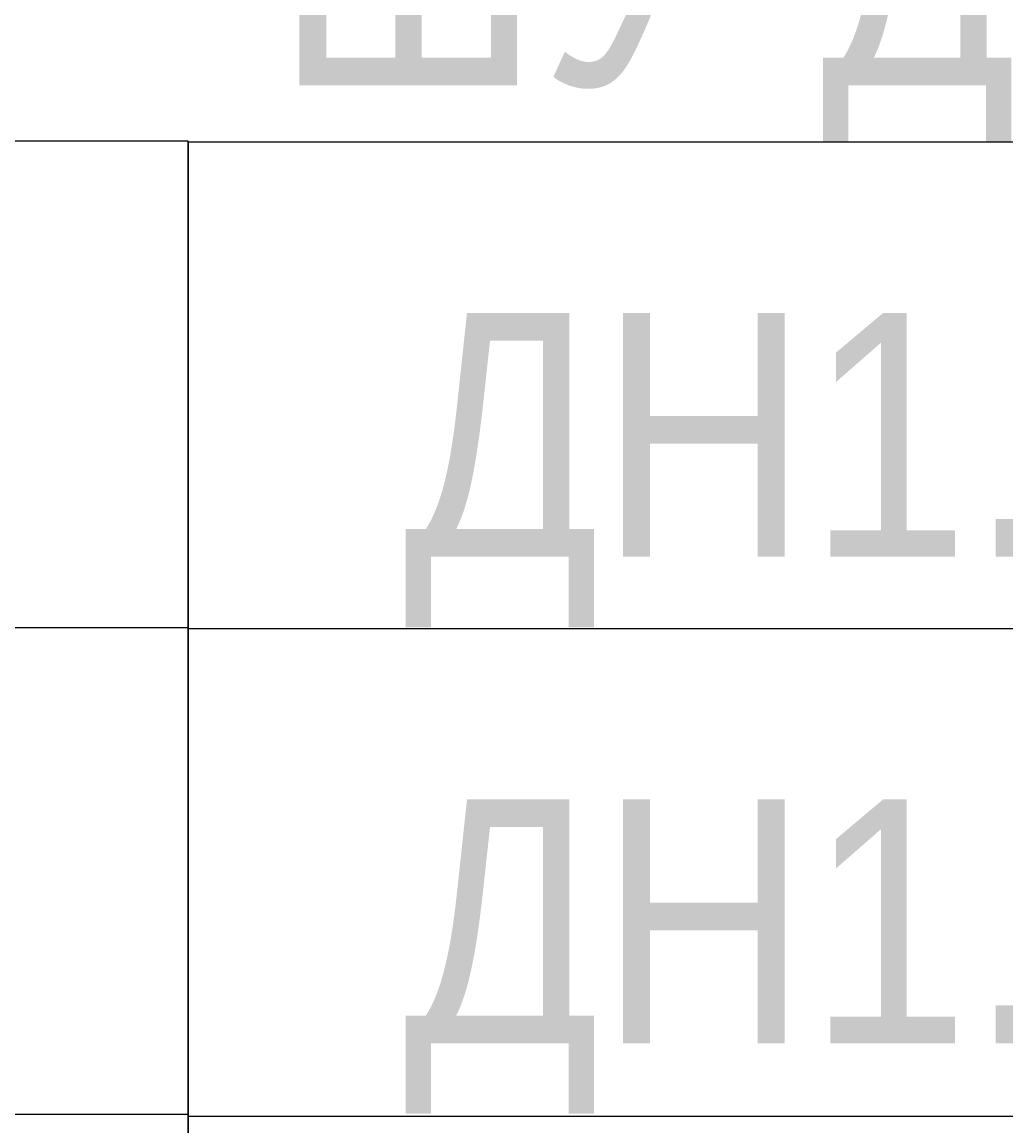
# Model space of a CAD drawing. Header units: millimetres. Extents: x -290 to 116110, y -2975 to 80225.
# Tile 65 of 247: x 13253 to 14262, y 56217 to 57349. Entities that reach past the tile are written whole.
import ezdxf
from ezdxf import colors
from ezdxf.entities.mleader import LeaderData, LeaderLine
from ezdxf.enums import TextEntityAlignment as Align
from ezdxf.math import Vec2, Vec3

# ---------------------------------------------------------------- set-up
doc = ezdxf.new("R2018")
doc.units = ezdxf.units.MM
doc.set_wipeout_variables(frame=1)
doc.layers.add('КИП_выноска', color=6, linetype='Continuous', lineweight=25)
doc.styles.add('Arial', font='arial.ttf', dxfattribs={"width": 0.85, "height": 350})
doc.styles.add('GOST 2.304', font='simplex.shx', dxfattribs={"width": 0.65, "oblique": 15})
doc.styles.get("Standard").update_dxf_attribs({"font": 'arial.ttf'})

# ---------------------------------------------------------------- blocks, each defined once
blk = doc.blocks.new('_None')
blk = doc.blocks.new('*U339')
at = {"color": 0, "linetype": 'Continuous', "lineweight": 30, "ltscale": 75, "width": 0.85, "flags": 104}
blk.add_attdef('ПРИМЕЧАНИЕ_1', text='', height=2.5, dxfattribs=at).set_placement((8, 3.611), align=Align.BOTTOM_CENTER)
at = {"color": 0, "lineweight": 30, "style": 'GOST 2.304', "width": 0.85}
for tag, p in [('ИМЯ_КАБЕЛЯ_2', (8, -7.5)), ('ИМЯ_КАБЕЛЯ_3', (8, -12.5)), ('ИМЯ_КАБЕЛЯ_4', (8, -17.5)), ('ИМЯ_КАБЕЛЯ_5', (8, -22.5)), ('ИМЯ_КАБЕЛЯ_6', (8, -27.5)), ('ИМЯ_КАБЕЛЯ_7', (8, -32.5)), ('ИМЯ_КАБЕЛЯ_8', (8, -37.5)), ('ИМЯ_КАБЕЛЯ_9', (8, -42.5))]:
    blk.add_attdef(tag, text='', height=2.5, dxfattribs=at).set_placement(p, align=Align.BOTTOM_CENTER)
at = {"color": 0, "lineweight": 30, "width": 0.85, "flags": 104}
blk.add_attdef('ПРИМЕЧАНИЕ_2', text='', height=2.5, dxfattribs=at).set_placement((8, -7.53), align=Align.BOTTOM_CENTER)
at = {"linetype": 'Continuous'}
blk.add_wipeout([(0, 2.5), (16, 2.5), (16, -2.5), (0, -2.5)], dxfattribs=at)
at = {"color": 0}
blk.add_line((0, -2.5), (0, 0), dxfattribs=at)
at = {"color": 0, "linetype": 'Continuous'}
blk.add_lwpolyline([(0, -2.5), (16, -2.5), (16, 2.5), (0, 2.5)], close=True, dxfattribs=at)
at = {"color": 0, "lineweight": 30, "style": 'GOST 2.304', "width": 0.85}
blk.add_attdef('ИМЯ_КАБЕЛЯ_1', text='', height=2.5, dxfattribs=at).set_placement((8, -2.5), align=Align.BOTTOM_CENTER)

msp = doc.modelspace()

# ---------------------------------------------------------------- leaders
at = {"layer": 'КИП_выноска'}
ml = msp.add_multileader_mtext('Standard', dxfattribs=at)
ml.set_content('ШУ-ДН1.5', color=256, style='Arial')
ml.set_leader_properties(color=256, linetype='ByLayer', lineweight=-1)
ml.set_arrow_properties(name='NONE')
ml.build(insert=Vec2(0, 0))
ml.multileader.update_dxf_attribs({"has_dogleg": 0, "text_left_attachment_type": 6, "text_right_attachment_type": 6, "dogleg_length": 0.5, "arrow_head_size": 300})
ctx = ml.context
ctx.base_point, ctx.char_height, ctx.arrow_head_size, ctx.landing_gap_size, ctx.plane_origin = Vec3(13448, 57225.7), 250, 300, 100, Vec3(13021.2, 56756.9)
ctx.left_attachment, ctx.right_attachment, ctx.text_align_type = 6, 6, 2
notes = []
notes.append((ctx, [(1, (1, 1, 0), (15023.5, 57225.7), (-1, 0), 0.5, [(0, [(15271.8, 58466)], 0, [])])]))
ctx.mtext.insert, ctx.mtext.alignment, ctx.mtext.flow_direction = Vec3(14900.4, 57534.1), 3, 5
ctx.mtext.has_bg_fill, ctx.mtext.bg_color, ctx.mtext.bg_scale_factor, ctx.mtext.bg_transparency, ctx.mtext.use_window_bg_color = 1, -1027028792, 1.5, 0, 1
for ctx, leaders in notes:
    for number, flags, end, landing, length, lines in leaders:
        leader = LeaderData()
        leader.index, (leader.has_last_leader_line, leader.has_dogleg_vector, leader.attachment_direction) = number, flags
        leader.last_leader_point, leader.dogleg_vector, leader.dogleg_length = Vec3(end), Vec3(landing), length
        for number, points, colour, breaks in lines:
            line = LeaderLine()
            line.index, line.vertices, line.color, line.breaks = number, Vec3.list(points), colors.encode_raw_color(colour), breaks
            leader.lines.append(line)
        ctx.leaders.append(leader)

# ---------------------------------------------------------------- next in the draw order: block references
at = {"layer": 'КИП_выноска', "xscale": 100, "yscale": 100, "zscale": 100}
msp.add_blockref('*U339', (11823, 56976.8), dxfattribs=at)

# ---------------------------------------------------------------- next in the draw order: block references
msp.add_blockref('*U339', (11823, 56477.8), dxfattribs=at)

# ---------------------------------------------------------------- next in the draw order: block references
msp.add_blockref('*U339', (11823, 55978.8), dxfattribs=at)

# ---------------------------------------------------------------- next in the draw order: block references
at = {"layer": 'КИП_выноска'}
ref = msp.add_blockref('*U339', (13423, 55977.8), dxfattribs=dict(at, xscale=100, yscale=100, zscale=100))
lines = msp.add_mtext('\\W0.8500;', dxfattribs={"layer": '0', "color": 0, "linetype": 'Continuous', "lineweight": 30, "ltscale": 75, "insert": (14223, 56338.8), "char_height": 2.5, "attachment_point": 1})
ref.add_attrib('ПРИМЕЧАНИЕ_1', '', (14223, 56338.8), dxfattribs={"flags": 104}).embed_mtext(lines)

# ---------------------------------------------------------------- next in the draw order: block references
ref = msp.add_blockref('*U339', (13423, 56975.7), dxfattribs=dict(at, xscale=100, yscale=100, zscale=100))
lines = msp.add_mtext('\\W0.8500;', dxfattribs={"layer": '0', "color": 0, "linetype": 'Continuous', "lineweight": 30, "ltscale": 75, "insert": (14223, 57336.8), "char_height": 2.5, "attachment_point": 1})
ref.add_attrib('ПРИМЕЧАНИЕ_1', '', (14223, 57336.8), dxfattribs={"flags": 104}).embed_mtext(lines)
ref.add_attrib('ИМЯ_КАБЕЛЯ_1', 'ДН1.5.1 ', dxfattribs={"layer": '0', "color": 0, "lineweight": 30, "height": 250, "style": 'Arial', "width": 0.85}).set_placement((14223, 56725.7), align=Align.BOTTOM_CENTER)
lines = msp.add_mtext('\\W0.8500;', dxfattribs={"layer": '0', "color": 0, "lineweight": 30, "insert": (14223, 56222.7), "char_height": 2.5, "attachment_point": 1})
ref.add_attrib('ПРИМЕЧАНИЕ_2', '', (14223, 56222.7), dxfattribs={"flags": 104}).embed_mtext(lines)

# ---------------------------------------------------------------- next in the draw order: block references
ref = msp.add_blockref('*U339', (13423, 56476.8), dxfattribs=dict(at, xscale=100, yscale=100, zscale=100))
lines = msp.add_mtext('\\W0.8500;', dxfattribs={"layer": '0', "color": 0, "linetype": 'Continuous', "lineweight": 30, "ltscale": 75, "insert": (14223, 56837.8), "char_height": 2.5, "attachment_point": 1})
ref.add_attrib('ПРИМЕЧАНИЕ_1', '', (14223, 56837.8), dxfattribs={"flags": 104}).embed_mtext(lines)
ref.add_attrib('ИМЯ_КАБЕЛЯ_1', 'ДН1.5.2 ', dxfattribs={"layer": '0', "color": 0, "lineweight": 30, "height": 250, "style": 'Arial', "width": 0.85}).set_placement((14223, 56226.8), align=Align.BOTTOM_CENTER)

doc.saveas('drawing.dxf')
